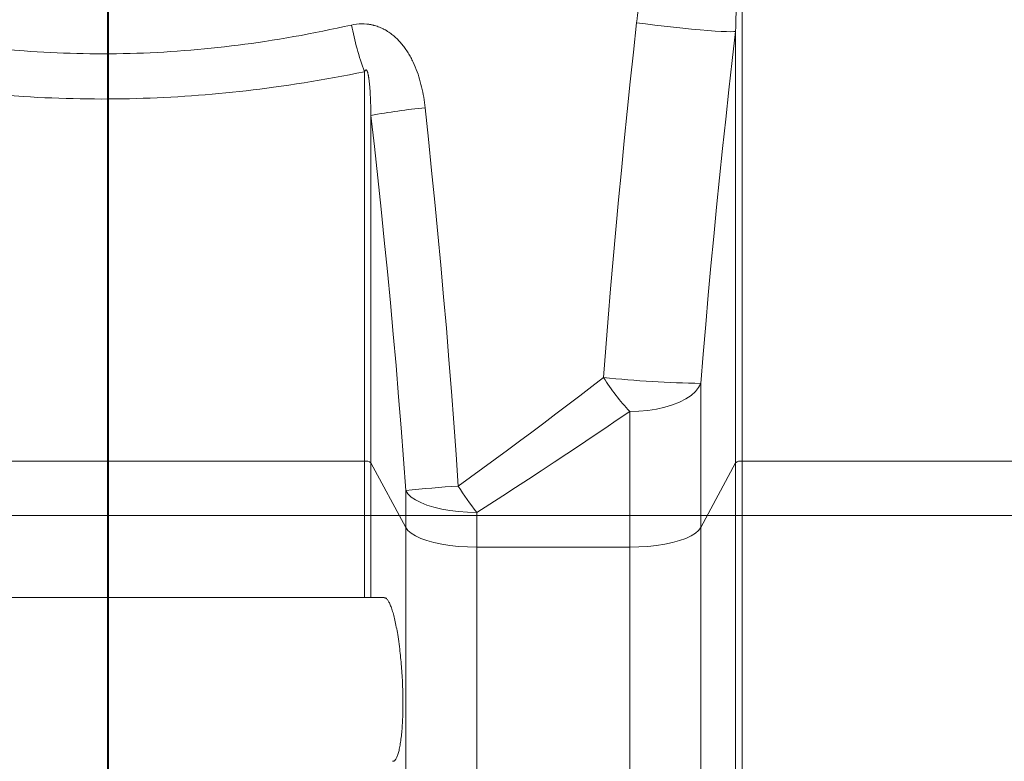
# Model space of a CAD drawing. Extents: x 193 to 943, y 26 to 526.
# Tile 132 of 256: x 357.94 to 365.44, y 113.65 to 119.31. Entities that reach past the tile are written whole.
import ezdxf
from ezdxf.lldxf.tags import DXFTag

# ---------------------------------------------------------------- set-up
doc = ezdxf.new("R2010")
doc.units = 0
doc.layers.get('0').update_dxf_attribs({"lineweight": 25})
doc.layers.add('KG4_HLS_S_____ZEICHNEN_LEER', color=7, linetype='Punkte_Nova', lineweight=40, true_color=0xadadad)
doc.layers.add('KG4_HLS_SYA', color=7, linetype='Continuous', lineweight=25)
doc.layers.add('KG4_HLS_TEXTE', color=7, linetype='Continuous', lineweight=13)
tags = doc.linetypes.add('Punkte_Nova', pattern=[4.8, 0.4, 0.2, -4, 0.2]).pattern_tags.tags
tags[10:11] = [DXFTag(74, 4), DXFTag(75, 0), DXFTag(340, '0'), DXFTag(46, 0.0), DXFTag(50, 0.0), DXFTag(44, 0.0), DXFTag(45, 0.0)]
tags[8:9] = [DXFTag(74, 4), DXFTag(75, 0), DXFTag(340, '0'), DXFTag(46, 0.0), DXFTag(50, 0.0), DXFTag(44, 0.0), DXFTag(45, 0.0)]
tags[6:7] = [DXFTag(74, 4), DXFTag(75, 0), DXFTag(340, '0'), DXFTag(46, 0.0), DXFTag(50, 0.0), DXFTag(44, 0.0), DXFTag(45, 0.0)]
tags[4:5] = [DXFTag(74, 4), DXFTag(75, 0), DXFTag(340, '0'), DXFTag(46, 0.0), DXFTag(50, 0.0), DXFTag(44, 0.0), DXFTag(45, 0.0)]
tags = doc.linetypes.add('STRICHPUNKT2', pattern=[12.7, 6.35, -3.175, 0, -3.175]).pattern_tags.tags
tags[10:11] = [DXFTag(74, 4), DXFTag(75, 0), DXFTag(340, '0'), DXFTag(46, 0.0), DXFTag(50, 0.0), DXFTag(44, 0.0), DXFTag(45, 0.0)]
tags[8:9] = [DXFTag(74, 4), DXFTag(75, 0), DXFTag(340, '0'), DXFTag(46, 0.0), DXFTag(50, 0.0), DXFTag(44, 0.0), DXFTag(45, 0.0)]
tags[6:7] = [DXFTag(74, 4), DXFTag(75, 0), DXFTag(340, '0'), DXFTag(46, 0.0), DXFTag(50, 0.0), DXFTag(44, 0.0), DXFTag(45, 0.0)]
tags[4:5] = [DXFTag(74, 4), DXFTag(75, 0), DXFTag(340, '0'), DXFTag(46, 0.0), DXFTag(50, 0.0), DXFTag(44, 0.0), DXFTag(45, 0.0)]

# ---------------------------------------------------------------- blocks, each defined once
blk = doc.blocks.new('Spline-A069HWHU7N', base_point=(360.715, 114.6221))
at = {"color": 0, "lineweight": -2}
for p, q in [((360.7174, 114.9022), (360.715, 114.9025)), ((360.7198, 114.9018), (360.7174, 114.9022)), ((360.7223, 114.9013), (360.7198, 114.9018)), ((360.7247, 114.9005), (360.7223, 114.9013)), ((360.7259, 114.9), (360.7247, 114.9005)), ((360.7272, 114.8994), (360.7259, 114.9)), ((360.7284, 114.8987), (360.7272, 114.8994)), ((360.7296, 114.898), (360.7284, 114.8987)), ((360.7327, 114.8955), (360.7296, 114.898)), ((360.7358, 114.8925), (360.7327, 114.8955)), ((360.739, 114.8887), (360.7358, 114.8925)), ((360.7421, 114.8845), (360.739, 114.8887)), ((360.7452, 114.8797), (360.7421, 114.8845)), ((360.7484, 114.8744), (360.7452, 114.8797)), ((360.7515, 114.8687), (360.7484, 114.8744)), ((360.7546, 114.8626), (360.7515, 114.8687)), ((360.7577, 114.856), (360.7546, 114.8626)), ((360.7608, 114.849), (360.7577, 114.856)), ((360.7639, 114.8416), (360.7608, 114.849)), ((360.767, 114.8337), (360.7639, 114.8416)), ((360.7701, 114.8253), (360.767, 114.8337)), ((360.7731, 114.8165), (360.7701, 114.8253)), ((360.7762, 114.8072), (360.7731, 114.8165)), ((360.7792, 114.7976), (360.7762, 114.8072)), ((360.7822, 114.7875), (360.7792, 114.7976)), ((360.7851, 114.777), (360.7822, 114.7875)), ((360.7881, 114.7662), (360.7851, 114.777)), ((360.791, 114.7549), (360.7881, 114.7662)), ((360.7939, 114.7432), (360.791, 114.7549)), ((360.7967, 114.7312), (360.7939, 114.7432)), ((360.7995, 114.7187), (360.7967, 114.7312)), ((360.8022, 114.7058), (360.7995, 114.7187)), ((360.8049, 114.6925), (360.8022, 114.7058)), ((360.8075, 114.6788), (360.8049, 114.6925)), ((360.8101, 114.6649), (360.8075, 114.6788)), ((360.8127, 114.6507), (360.8101, 114.6649)), ((360.8152, 114.6364), (360.8127, 114.6507)), ((360.8178, 114.6221), (360.8152, 114.6364))]:
    blk.add_line(p, q, dxfattribs=at)
blk = doc.blocks.new('Spline-A069HWHW7N', base_point=(360.7787, 113.656))
at = {"color": 0, "lineweight": -2}
for p, q in [((360.8205, 114.604), (360.8178, 114.6221)), ((360.8232, 114.5859), (360.8205, 114.604)), ((360.8258, 114.5676), (360.8232, 114.5859)), ((360.8284, 114.5492), (360.8258, 114.5676)), ((360.8309, 114.5304), (360.8284, 114.5492)), ((360.8334, 114.5114), (360.8309, 114.5304)), ((360.8353, 114.4954), (360.8334, 114.5114)), ((360.8371, 114.4792), (360.8353, 114.4954)), ((360.8388, 114.4628), (360.8371, 114.4792)), ((360.8405, 114.4462), (360.8388, 114.4628)), ((360.8421, 114.4295), (360.8405, 114.4462)), ((360.8437, 114.4127), (360.8421, 114.4295)), ((360.8451, 114.3957), (360.8437, 114.4127)), ((360.8465, 114.3787), (360.8451, 114.3957)), ((360.8478, 114.3616), (360.8465, 114.3787)), ((360.8491, 114.3445), (360.8478, 114.3616)), ((360.8503, 114.3273), (360.8491, 114.3445)), ((360.8513, 114.3101), (360.8503, 114.3273)), ((360.8524, 114.2928), (360.8513, 114.3101)), ((360.8533, 114.2755), (360.8524, 114.2928)), ((360.8541, 114.2582), (360.8533, 114.2755)), ((360.8549, 114.2409), (360.8541, 114.2582)), ((360.8555, 114.2236), (360.8549, 114.2409)), ((360.8561, 114.2064), (360.8555, 114.2236)), ((360.8566, 114.1892), (360.8561, 114.2064)), ((360.8571, 114.1721), (360.8566, 114.1892)), ((360.8574, 114.1551), (360.8571, 114.1721)), ((360.8577, 114.1382), (360.8574, 114.1551)), ((360.8578, 114.1214), (360.8577, 114.1382)), ((360.8579, 114.1047), (360.8578, 114.1214)), ((360.8578, 114.0714), (360.8579, 114.0879)), ((360.8579, 114.0879), (360.8579, 114.1047)), ((360.8565, 114.0068), (360.857, 114.0227)), ((360.857, 114.0227), (360.8573, 114.0387)), ((360.8573, 114.0387), (360.8576, 114.0549)), ((360.8576, 114.0549), (360.8578, 114.0714)), ((360.853, 113.931), (360.8539, 113.9457)), ((360.8539, 113.9457), (360.8547, 113.9606)), ((360.8547, 113.9606), (360.8554, 113.9758)), ((360.8554, 113.9758), (360.856, 113.9912)), ((360.856, 113.9912), (360.8565, 114.0068)), ((360.8459, 113.8483), (360.8473, 113.8613)), ((360.8473, 113.8613), (360.8486, 113.8747)), ((360.8486, 113.8747), (360.8499, 113.8883)), ((360.8499, 113.8883), (360.851, 113.9023)), ((360.851, 113.9023), (360.8521, 113.9166)), ((360.8521, 113.9166), (360.853, 113.931)), ((360.836, 113.7779), (360.8379, 113.7887)), ((360.8379, 113.7887), (360.8396, 113.7999)), ((360.8396, 113.7999), (360.8413, 113.8115)), ((360.8413, 113.8115), (360.8429, 113.8234)), ((360.8429, 113.8234), (360.8445, 113.8357)), ((360.8445, 113.8357), (360.8459, 113.8483)), ((360.8187, 113.7064), (360.8211, 113.7138)), ((360.8211, 113.7138), (360.8234, 113.7216)), ((360.8234, 113.7216), (360.8257, 113.7299)), ((360.8257, 113.7299), (360.8279, 113.7386)), ((360.8279, 113.7386), (360.83, 113.7478)), ((360.83, 113.7478), (360.8321, 113.7575)), ((360.8321, 113.7575), (360.8341, 113.7676)), ((360.8341, 113.7676), (360.836, 113.7779)), ((360.7787, 113.6562), (360.7804, 113.6561)), ((360.7804, 113.6561), (360.7821, 113.656)), ((360.7821, 113.656), (360.7839, 113.656)), ((360.7839, 113.656), (360.7856, 113.6562)), ((360.7856, 113.6562), (360.7873, 113.6565)), ((360.7873, 113.6565), (360.789, 113.657)), ((360.789, 113.657), (360.7905, 113.6577)), ((360.7905, 113.6577), (360.7919, 113.6586)), ((360.7919, 113.6586), (360.7934, 113.6597)), ((360.7934, 113.6597), (360.7948, 113.6609)), ((360.7948, 113.6609), (360.7962, 113.6624)), ((360.7962, 113.6624), (360.7977, 113.664)), ((360.7977, 113.664), (360.7991, 113.6657)), ((360.7991, 113.6657), (360.8005, 113.6676)), ((360.8005, 113.6676), (360.8032, 113.6718)), ((360.8032, 113.6718), (360.8059, 113.6766)), ((360.8059, 113.6766), (360.8086, 113.6817)), ((360.8086, 113.6817), (360.8112, 113.6872)), ((360.8112, 113.6872), (360.8137, 113.6932)), ((360.8137, 113.6932), (360.8162, 113.6996)), ((360.8162, 113.6996), (360.8187, 113.7064))]:
    blk.add_line(p, q, dxfattribs=at)
blk = doc.blocks.new('Spline-A069HY1E7N', base_point=(357.749, 119.0508))
at = {"color": 0, "lineweight": -2}
for p, q in [((360.4107, 119.2584), (360.4652, 119.2702)), ((360.0272, 119.1816), (360.0823, 119.1916)), ((360.0823, 119.1916), (360.1372, 119.2019)), ((360.1372, 119.2019), (360.192, 119.2127)), ((360.192, 119.2127), (360.2468, 119.2238)), ((360.2468, 119.2238), (360.3015, 119.2352)), ((360.3015, 119.2352), (360.3561, 119.2467)), ((360.3561, 119.2467), (360.4107, 119.2584)), ((359.55, 119.1106), (359.6013, 119.117)), ((359.6013, 119.117), (359.6526, 119.1237)), ((359.6526, 119.1237), (359.7038, 119.1306)), ((359.7038, 119.1306), (359.755, 119.1379)), ((359.755, 119.1379), (359.8061, 119.1455)), ((359.8061, 119.1455), (359.8615, 119.154)), ((359.8615, 119.154), (359.9168, 119.1628)), ((359.9168, 119.1628), (359.9721, 119.1721)), ((359.9721, 119.1721), (360.0272, 119.1816)), ((357.749, 119.0931), (357.7859, 119.0895)), ((357.7859, 119.0895), (357.8229, 119.0859)), ((357.8229, 119.0859), (357.8599, 119.0824)), ((357.8599, 119.0824), (357.8969, 119.079)), ((357.8969, 119.079), (357.9339, 119.0758)), ((357.9339, 119.0758), (357.9709, 119.0728)), ((357.9709, 119.0728), (358.0208, 119.0691)), ((358.0208, 119.0691), (358.0708, 119.0658)), ((358.0708, 119.0658), (358.1208, 119.0629)), ((358.1208, 119.0629), (358.1709, 119.0603)), ((358.1709, 119.0603), (358.221, 119.0581)), ((358.221, 119.0581), (358.2711, 119.0562)), ((358.2711, 119.0562), (358.3212, 119.0546)), ((358.3212, 119.0546), (358.3713, 119.0532)), ((358.3713, 119.0532), (358.4215, 119.0522)), ((358.4215, 119.0522), (358.4716, 119.0514)), ((358.4716, 119.0514), (358.5217, 119.0509)), ((358.5217, 119.0509), (358.5719, 119.0508)), ((358.5719, 119.0508), (358.6234, 119.051)), ((358.6234, 119.051), (358.6749, 119.0515)), ((358.6749, 119.0515), (358.7264, 119.0524)), ((358.7264, 119.0524), (358.7779, 119.0536)), ((358.7779, 119.0536), (358.8294, 119.0551)), ((358.8294, 119.0551), (358.8808, 119.0569)), ((358.8808, 119.0569), (358.9322, 119.0591)), ((358.9322, 119.0591), (358.9837, 119.0616)), ((358.9837, 119.0616), (359.035, 119.0644)), ((359.035, 119.0644), (359.0864, 119.0676)), ((359.0864, 119.0676), (359.1377, 119.0711)), ((359.1377, 119.0711), (359.189, 119.0748)), ((359.189, 119.0748), (359.2407, 119.079)), ((359.2407, 119.079), (359.2924, 119.0835)), ((359.2924, 119.0835), (359.344, 119.0883)), ((359.344, 119.0883), (359.3956, 119.0934)), ((359.3956, 119.0934), (359.4471, 119.0988)), ((359.4471, 119.0988), (359.4986, 119.1046)), ((359.4986, 119.1046), (359.55, 119.1106))]:
    blk.add_line(p, q, dxfattribs=at)
blk = doc.blocks.new('Spline-A069HY1G7N', base_point=(360.4652, 118.6398))
at = {"color": 0, "lineweight": -2}
for p, q in [((360.4652, 119.2702), (360.4848, 119.2741)), ((360.4848, 119.2741), (360.5044, 119.277)), ((360.5044, 119.277), (360.5241, 119.2788)), ((360.5241, 119.2788), (360.5438, 119.2795)), ((360.5438, 119.2795), (360.5635, 119.2792)), ((360.5635, 119.2792), (360.5833, 119.2777)), ((360.5833, 119.2777), (360.5882, 119.2772)), ((360.5882, 119.2772), (360.5932, 119.2766)), ((360.5932, 119.2766), (360.5981, 119.2759)), ((360.5981, 119.2759), (360.6031, 119.2751)), ((360.6031, 119.2751), (360.608, 119.2743)), ((360.608, 119.2743), (360.6129, 119.2734)), ((360.6129, 119.2734), (360.6177, 119.2724)), ((360.6177, 119.2724), (360.6226, 119.2714)), ((360.6226, 119.2714), (360.6274, 119.2703)), ((360.6274, 119.2703), (360.6322, 119.2691)), ((360.6322, 119.2691), (360.637, 119.2679)), ((360.637, 119.2679), (360.6417, 119.2666)), ((360.6417, 119.2666), (360.6512, 119.2638)), ((360.6512, 119.2638), (360.6605, 119.2608)), ((360.6605, 119.2608), (360.6698, 119.2575)), ((360.6698, 119.2575), (360.679, 119.2539)), ((360.679, 119.2539), (360.6881, 119.2501)), ((360.6881, 119.2501), (360.6972, 119.2461)), ((360.6972, 119.2461), (360.7016, 119.2439)), ((360.7016, 119.2439), (360.7061, 119.2418)), ((360.7061, 119.2418), (360.7106, 119.2395)), ((360.7106, 119.2395), (360.715, 119.2372)), ((360.715, 119.2372), (360.7194, 119.2348)), ((360.7194, 119.2348), (360.7237, 119.2324)), ((360.7237, 119.2324), (360.7281, 119.2299)), ((360.7281, 119.2299), (360.7324, 119.2273)), ((360.7324, 119.2273), (360.7366, 119.2247)), ((360.7366, 119.2247), (360.7408, 119.2221)), ((360.7408, 119.2221), (360.745, 119.2194)), ((360.745, 119.2194), (360.7492, 119.2167)), ((360.7492, 119.2167), (360.7573, 119.2111)), ((360.7573, 119.2111), (360.7654, 119.2052)), ((360.7654, 119.2052), (360.7733, 119.1993)), ((360.7733, 119.1993), (360.7811, 119.1931)), ((360.7811, 119.1931), (360.7887, 119.1867)), ((360.7887, 119.1867), (360.7962, 119.1802)), ((360.7962, 119.1802), (360.8036, 119.1735)), ((360.8036, 119.1735), (360.8108, 119.1666)), ((360.8108, 119.1666), (360.8179, 119.1595)), ((360.8179, 119.1595), (360.8249, 119.1523)), ((360.8249, 119.1523), (360.8318, 119.145)), ((360.8318, 119.145), (360.8384, 119.1376)), ((360.8384, 119.1376), (360.845, 119.13)), ((360.845, 119.13), (360.8513, 119.1224)), ((360.8513, 119.1224), (360.8576, 119.1146)), ((360.8576, 119.1146), (360.8636, 119.1067)), ((360.8636, 119.1067), (360.8696, 119.0988)), ((360.8696, 119.0988), (360.8754, 119.0907)), ((360.8754, 119.0907), (360.8811, 119.0825)), ((360.8811, 119.0825), (360.8866, 119.0743)), ((360.8866, 119.0743), (360.892, 119.066)), ((360.892, 119.066), (360.8973, 119.0575)), ((360.8973, 119.0575), (360.9025, 119.049)), ((360.9025, 119.049), (360.9075, 119.0404)), ((360.9075, 119.0404), (360.9125, 119.0317)), ((360.9125, 119.0317), (360.9173, 119.0229)), ((360.9173, 119.0229), (360.922, 119.0141)), ((360.922, 119.0141), (360.9266, 119.0052)), ((360.9266, 119.0052), (360.9311, 118.9962)), ((360.9311, 118.9962), (360.9354, 118.9871)), ((360.9354, 118.9871), (360.9438, 118.9688)), ((360.9438, 118.9688), (360.9517, 118.9504)), ((360.9517, 118.9504), (360.9591, 118.9318)), ((360.9591, 118.9318), (360.9662, 118.9131)), ((360.9662, 118.9131), (360.9728, 118.8943)), ((360.9728, 118.8943), (360.979, 118.8754)), ((360.979, 118.8754), (360.9848, 118.8563)), ((360.9848, 118.8563), (360.9903, 118.8371)), ((360.9903, 118.8371), (360.9954, 118.8178)), ((360.9954, 118.8178), (361.0001, 118.7984)), ((361.0001, 118.7984), (361.0045, 118.7789)), ((361.0045, 118.7789), (361.0086, 118.7593)), ((361.0086, 118.7593), (361.0124, 118.7396)), ((361.0124, 118.7396), (361.0159, 118.7197)), ((361.0159, 118.7197), (361.0191, 118.6999)), ((361.0191, 118.6999), (361.0219, 118.6799)), ((361.0219, 118.6799), (361.0245, 118.6599)), ((361.0245, 118.6599), (361.0268, 118.6398))]:
    blk.add_line(p, q, dxfattribs=at)
blk = doc.blocks.new('Spline-A069HY1I7N', base_point=(361.0268, 115.754))
at = {"color": 0, "lineweight": -2}
for p, q in [((361.0268, 118.6398), (361.0521, 118.3998)), ((361.0521, 118.3998), (361.0768, 118.1596)), ((361.0768, 118.1596), (361.1007, 117.9194)), ((361.1007, 117.9194), (361.124, 117.6791)), ((361.124, 117.6791), (361.1464, 117.4388)), ((361.1464, 117.4388), (361.1681, 117.1983)), ((361.1681, 117.1983), (361.1889, 116.9578)), ((361.1889, 116.9578), (361.2089, 116.7173)), ((361.2089, 116.7173), (361.2279, 116.4766)), ((361.2279, 116.4766), (361.2459, 116.2358)), ((361.2459, 116.2358), (361.2629, 115.995)), ((361.2629, 115.995), (361.2788, 115.754))]:
    blk.add_line(p, q, dxfattribs=at)
blk = doc.blocks.new('Spline-A069HY1K7N', base_point=(361.2788, 115.754))
at = {"color": 0, "lineweight": -2}
for p, q in [((362.2966, 116.5124), (362.3872, 116.5818)), ((362.2058, 116.443), (362.2966, 116.5124)), ((362.1147, 116.3736), (362.2058, 116.443)), ((362.0233, 116.3042), (362.1147, 116.3736)), ((361.9316, 116.235), (362.0233, 116.3042)), ((361.8395, 116.1658), (361.9316, 116.235)), ((361.747, 116.0967), (361.8395, 116.1658)), ((361.6542, 116.0278), (361.747, 116.0967)), ((361.561, 115.959), (361.6542, 116.0278)), ((361.3734, 115.8221), (361.4674, 115.8904)), ((361.4674, 115.8904), (361.561, 115.959)), ((361.2788, 115.754), (361.3734, 115.8221))]:
    blk.add_line(p, q, dxfattribs=at)
blk = doc.blocks.new('Spline-A069HY1M7N', base_point=(362.3871, 116.5818))
at = {"color": 0, "lineweight": -2}
for p, q in [((362.6149, 119.0624), (362.6392, 119.2875)), ((362.5911, 118.8372), (362.6149, 119.0624)), ((362.5679, 118.612), (362.5911, 118.8372)), ((362.5452, 118.3867), (362.5679, 118.612)), ((362.5231, 118.1614), (362.5452, 118.3867)), ((362.5016, 117.9359), (362.5231, 118.1614)), ((362.4808, 117.7105), (362.5016, 117.9359)), ((362.4606, 117.4849), (362.4808, 117.7105)), ((362.4411, 117.2593), (362.4606, 117.4849)), ((362.4224, 117.0335), (362.4411, 117.2593)), ((362.4044, 116.8077), (362.4224, 117.0335)), ((362.3872, 116.5818), (362.4044, 116.8077))]:
    blk.add_line(p, q, dxfattribs=at)
blk = doc.blocks.new('Spline-A069HY1O7N', base_point=(362.6392, 119.2875))
at = {"color": 0, "lineweight": -2}
for p, q in [((362.8604, 119.9234), (362.8766, 119.9476)), ((362.815, 119.8484), (362.8296, 119.8738)), ((362.8296, 119.8738), (362.8447, 119.8988)), ((362.8447, 119.8988), (362.8604, 119.9234)), ((362.781, 119.7834), (362.7876, 119.7966)), ((362.7876, 119.7966), (362.801, 119.8227)), ((362.801, 119.8227), (362.815, 119.8484)), ((362.7447, 119.7025), (362.7504, 119.7161)), ((362.7504, 119.7161), (362.7562, 119.7297)), ((362.7562, 119.7297), (362.7622, 119.7433)), ((362.7622, 119.7433), (362.7684, 119.7567)), ((362.7684, 119.7567), (362.7746, 119.7701)), ((362.7746, 119.7701), (362.781, 119.7834)), ((362.7182, 119.6335), (362.7232, 119.6474)), ((362.7232, 119.6474), (362.7284, 119.6612)), ((362.7284, 119.6612), (362.7337, 119.675)), ((362.7337, 119.675), (362.7391, 119.6888)), ((362.7391, 119.6888), (362.7447, 119.7025)), ((362.6911, 119.5493), (362.6996, 119.5775)), ((362.6996, 119.5775), (362.7087, 119.6056)), ((362.7087, 119.6056), (362.7182, 119.6335)), ((362.6689, 119.4636), (362.6758, 119.4923)), ((362.6758, 119.4923), (362.6832, 119.5209)), ((362.6832, 119.5209), (362.6911, 119.5493)), ((362.6568, 119.4055), (362.6626, 119.4346)), ((362.6626, 119.4346), (362.6689, 119.4636)), ((362.6428, 119.3172), (362.6469, 119.3469)), ((362.6469, 119.3469), (362.6516, 119.3763)), ((362.6516, 119.3763), (362.6568, 119.4055)), ((362.6392, 119.2875), (362.6428, 119.3172))]:
    blk.add_line(p, q, dxfattribs=at)
blk = doc.blocks.new('Polylinie-A069HYFM7N', base_point=(362.6392, 119.2196))
at = {"color": 0, "lineweight": -2}
for p, q in [((362.7069, 119.2786), (362.6392, 119.2875)), ((362.7772, 119.2698), (362.7069, 119.2786)), ((362.8487, 119.2614), (362.7772, 119.2698)), ((362.9203, 119.2534), (362.8487, 119.2614)), ((362.9907, 119.246), (362.9203, 119.2534)), ((363.0587, 119.2393), (362.9907, 119.246)), ((363.1232, 119.2335), (363.0587, 119.2393)), ((363.1829, 119.2285), (363.1232, 119.2335)), ((363.237, 119.2246), (363.1829, 119.2285)), ((363.2845, 119.2218), (363.237, 119.2246)), ((363.3245, 119.2201), (363.2845, 119.2218)), ((363.3564, 119.2196), (363.3245, 119.2201)), ((363.3796, 119.2202), (363.3564, 119.2196)), ((363.3937, 119.222), (363.3796, 119.2202))]:
    blk.add_line(p, q, dxfattribs=at)
blk = doc.blocks.new('Spline-A069HYFO7N', base_point=(363.3937, 119.222))
at = {"color": 0, "lineweight": -2}
for p, q in [((363.4116, 119.5871), (363.409, 119.555)), ((363.4145, 119.619), (363.4116, 119.5871)), ((363.4043, 119.49), (363.4023, 119.4571)), ((363.4065, 119.5226), (363.4043, 119.49)), ((363.409, 119.555), (363.4065, 119.5226)), ((363.4005, 119.4241), (363.3989, 119.3909)), ((363.4023, 119.4571), (363.4005, 119.4241)), ((363.3975, 119.3575), (363.3962, 119.3239)), ((363.3989, 119.3909), (363.3975, 119.3575)), ((363.3952, 119.2901), (363.3944, 119.2561)), ((363.3962, 119.3239), (363.3952, 119.2901)), ((363.3944, 119.2561), (363.3937, 119.222))]:
    blk.add_line(p, q, dxfattribs=at)
blk = doc.blocks.new('Spline-A069HYFS7N', base_point=(363.1285, 116.5369))
at = {"color": 0, "lineweight": -2}
for p, q in [((363.3937, 119.222), (363.3682, 118.9986)), ((363.3682, 118.9986), (363.3432, 118.7752)), ((363.3432, 118.7752), (363.3188, 118.5517)), ((363.3188, 118.5517), (363.2949, 118.3281)), ((363.2949, 118.3281), (363.2717, 118.1045)), ((363.2717, 118.1045), (363.2491, 117.8808)), ((363.2491, 117.8808), (363.2271, 117.657)), ((363.2271, 117.657), (363.2059, 117.4332)), ((363.2059, 117.4332), (363.1854, 117.2092)), ((363.1854, 117.2092), (363.1656, 116.9852)), ((363.1656, 116.9852), (363.1466, 116.7611)), ((363.1466, 116.7611), (363.1285, 116.5369))]:
    blk.add_line(p, q, dxfattribs=at)
blk = doc.blocks.new('Kreis-A069HYFU7N', base_point=(362.3871, 116.5369))
at = {"color": 0, "lineweight": -2}
blk.add_ellipse((363.2727, 125.0468), major_axis=(-0.8855, -8.4649), ratio=1, start_param=0, end_param=0.087287, dxfattribs=at)
blk = doc.blocks.new('Kreis-A069HYGG7N', base_point=(362.3871, 116.3229))
at = {"color": 0, "lineweight": -2}
blk.add_ellipse((363.8822, 117.5281), major_axis=(-1.4951, -0.9463), ratio=1, start_param=0, end_param=0.185075, dxfattribs=at)
blk = doc.blocks.new('Polylinie-A069HYGI7N', base_point=(362.5868, 116.3229))
at = {"color": 0, "lineweight": -2}
for p, q in [((363.112, 116.505), (363.0871, 116.4743)), ((363.1285, 116.5369), (363.112, 116.505)), ((363.0137, 116.4186), (362.9664, 116.3944)), ((363.0542, 116.4453), (363.0137, 116.4186)), ((363.0871, 116.4743), (363.0542, 116.4453)), ((362.7912, 116.3414), (362.725, 116.3312)), ((362.8542, 116.3556), (362.7912, 116.3414)), ((362.9129, 116.3733), (362.8542, 116.3556)), ((362.9664, 116.3944), (362.9129, 116.3733)), ((362.6565, 116.325), (362.5868, 116.3229)), ((362.725, 116.3312), (362.6565, 116.325))]:
    blk.add_line(p, q, dxfattribs=at)
blk = doc.blocks.new('Kreis-A069HYGO7N', base_point=(363.3937, 115.9313))
at = {"color": 0, "lineweight": -2}
blk.add_ellipse((363.4343, 115.8799), major_axis=(0.0086, 0.065), ratio=1, start_param=0, end_param=0.800424, dxfattribs=at)
blk = doc.blocks.new('Spline-A069HYGQ7N', base_point=(361.4206, 115.5535))
at = {"color": 0, "lineweight": -2}
for p, q in [((362.5868, 116.3229), (362.4914, 116.2582)), ((362.3957, 116.1936), (362.2997, 116.129)), ((362.4914, 116.2582), (362.3957, 116.1936)), ((362.2997, 116.129), (362.2034, 116.0645)), ((362.2034, 116.0645), (362.1068, 116)), ((362.1068, 116), (362.0098, 115.9357)), ((362.0098, 115.9357), (361.9126, 115.8715)), ((361.9126, 115.8715), (361.815, 115.8074)), ((361.717, 115.7436), (361.6186, 115.6799)), ((361.815, 115.8074), (361.717, 115.7436)), ((361.6186, 115.6799), (361.5198, 115.6166)), ((361.5198, 115.6166), (361.4206, 115.5534))]:
    blk.add_line(p, q, dxfattribs=at)
blk = doc.blocks.new('Kreis-A069HYGS7N', base_point=(361.2788, 115.5535))
at = {"color": 0, "lineweight": -2}
blk.add_ellipse((363.3849, 117.092), major_axis=(-2.1061, -1.338), ratio=1, start_param=0, end_param=0.09848, dxfattribs=at)
blk = doc.blocks.new('Polylinie-A069HYGU7N', base_point=(362.5868, 115.2885))
at = {"color": 0, "lineweight": -2}
for p, q in [((363.112, 115.4154), (363.1285, 115.4377)), ((363.0137, 115.3552), (363.0542, 115.3739)), ((363.0542, 115.3739), (363.0871, 115.394)), ((363.0871, 115.394), (363.112, 115.4154)), ((362.5868, 115.2885), (362.6565, 115.29)), ((362.6565, 115.29), (362.725, 115.2943)), ((362.725, 115.2943), (362.7912, 115.3015)), ((362.7912, 115.3015), (362.8542, 115.3113)), ((362.8542, 115.3113), (362.9129, 115.3237)), ((362.9129, 115.3237), (362.9664, 115.3384)), ((362.9664, 115.3384), (363.0137, 115.3552))]:
    blk.add_line(p, q, dxfattribs=at)
blk = doc.blocks.new('Spline-A069HYGY7N', base_point=(357.749, 118.7061))
at = {"color": 0, "lineweight": -2}
for p, q in [((360.4498, 118.8911), (360.3923, 118.8802)), ((360.5071, 118.9021), (360.4498, 118.8911)), ((360.5645, 118.9132), (360.5071, 118.9021)), ((359.9875, 118.8119), (359.9292, 118.8035)), ((360.0457, 118.8206), (359.9875, 118.8119)), ((360.1038, 118.8297), (360.0457, 118.8206)), ((360.1618, 118.8391), (360.1038, 118.8297)), ((360.2197, 118.8489), (360.1618, 118.8391)), ((360.2773, 118.859), (360.2197, 118.8489)), ((360.3349, 118.8695), (360.2773, 118.859)), ((360.3923, 118.8802), (360.3349, 118.8695)), ((357.7851, 118.7395), (357.749, 118.7426)), ((357.8213, 118.7364), (357.7851, 118.7395)), ((359.3514, 118.7387), (359.2992, 118.7345)), ((359.4035, 118.7431), (359.3514, 118.7387)), ((359.4557, 118.7478), (359.4035, 118.7431)), ((359.5077, 118.7529), (359.4557, 118.7478)), ((359.5598, 118.7581), (359.5077, 118.7529)), ((359.6117, 118.7637), (359.5598, 118.7581)), ((359.6637, 118.7695), (359.6117, 118.7637)), ((359.7155, 118.7756), (359.6637, 118.7695)), ((359.7674, 118.782), (359.7155, 118.7756)), ((359.8191, 118.7886), (359.7674, 118.782)), ((359.8709, 118.7955), (359.8191, 118.7886)), ((359.9292, 118.8035), (359.8709, 118.7955)), ((357.8575, 118.7334), (357.8213, 118.7364)), ((357.8936, 118.7305), (357.8575, 118.7334)), ((357.9298, 118.7277), (357.8936, 118.7305)), ((357.9661, 118.7252), (357.9298, 118.7277)), ((358.0199, 118.7217), (357.9661, 118.7252)), ((358.0738, 118.7187), (358.0199, 118.7217)), ((358.1277, 118.716), (358.0738, 118.7187)), ((358.1817, 118.7138), (358.1277, 118.716)), ((358.2357, 118.7118), (358.1817, 118.7138)), ((358.2897, 118.7102), (358.2357, 118.7118)), ((358.3437, 118.7088), (358.2897, 118.7102)), ((358.3977, 118.7077), (358.3437, 118.7088)), ((358.4517, 118.7069), (358.3977, 118.7077)), ((358.5057, 118.7064), (358.4517, 118.7069)), ((358.5598, 118.7061), (358.5057, 118.7064)), ((358.6138, 118.7062), (358.5598, 118.7061)), ((358.6666, 118.7066), (358.6138, 118.7062)), ((358.7195, 118.7073), (358.6666, 118.7066)), ((358.7723, 118.7083), (358.7195, 118.7073)), ((358.8251, 118.7097), (358.7723, 118.7083)), ((358.8779, 118.7113), (358.8251, 118.7097)), ((358.9307, 118.7132), (358.8779, 118.7113)), ((358.9835, 118.7153), (358.9307, 118.7132)), ((359.0362, 118.7178), (358.9835, 118.7153)), ((359.0889, 118.7206), (359.0362, 118.7178)), ((359.1416, 118.7236), (359.0889, 118.7206)), ((359.1943, 118.727), (359.1416, 118.7236)), ((359.2469, 118.7306), (359.1943, 118.727)), ((359.2992, 118.7345), (359.2469, 118.7306))]:
    blk.add_line(p, q, dxfattribs=at)
blk = doc.blocks.new('Kreis-A069HYH07N', base_point=(360.4652, 118.9132))
at = {"color": 0, "lineweight": -2}
blk.add_ellipse((362.9761, 119.7759), major_axis=(-2.5108, -0.5057), ratio=1, start_param=0, end_param=0.144791, dxfattribs=at)
blk = doc.blocks.new('Kreis-A069HYH87N', base_point=(360.6137, 118.581))
at = {"color": 0, "lineweight": -2}
blk.add_ellipse((361.5534, 113.4621), major_axis=(-0.5266, 5.1777), ratio=1, start_param=0, end_param=0.08019, dxfattribs=at)
blk = doc.blocks.new('Spline-A069HYHA7N', base_point=(360.6137, 115.7192))
at = {"color": 0, "lineweight": -2}
for p, q in [((360.6403, 118.343), (360.6137, 118.581)), ((360.6662, 118.1049), (360.6403, 118.343)), ((360.6914, 117.8667), (360.6662, 118.1049)), ((360.7158, 117.6284), (360.6914, 117.8667)), ((360.7395, 117.3901), (360.7158, 117.6284)), ((360.7623, 117.1517), (360.7395, 117.3901)), ((360.7842, 116.9132), (360.7623, 117.1517)), ((360.8052, 116.6746), (360.7842, 116.9132)), ((360.8252, 116.4359), (360.8052, 116.6746)), ((360.8442, 116.1971), (360.8252, 116.4359)), ((360.8621, 115.9582), (360.8442, 116.1971)), ((360.8789, 115.7192), (360.8621, 115.9582))]:
    blk.add_line(p, q, dxfattribs=at)
blk = doc.blocks.new('Kreis-A069HYHC7N', base_point=(360.8789, 115.7192))
at = {"color": 0, "lineweight": -2}
blk.add_ellipse((361.766, 107.8481), major_axis=(-0.4872, 7.9059), ratio=1, start_param=0, end_param=0.050682, dxfattribs=at)
blk = doc.blocks.new('Polylinie-A069HYHE7N', base_point=(360.8789, 115.5535))
at = {"color": 0, "lineweight": -2}
for p, q in [((360.8954, 115.6945), (360.8789, 115.7192)), ((360.9203, 115.6707), (360.8954, 115.6945)), ((360.9532, 115.6483), (360.9203, 115.6707)), ((360.9937, 115.6276), (360.9532, 115.6483)), ((361.041, 115.6089), (360.9937, 115.6276)), ((361.0945, 115.5925), (361.041, 115.6089)), ((361.1532, 115.5788), (361.0945, 115.5925)), ((361.2162, 115.5678), (361.1532, 115.5788)), ((361.2825, 115.5599), (361.2162, 115.5678)), ((361.351, 115.5551), (361.2825, 115.5599)), ((361.4206, 115.5534), (361.351, 115.5551))]:
    blk.add_line(p, q, dxfattribs=at)
blk = doc.blocks.new('Spline-A069HYHG7N', base_point=(360.5645, 118.581))
at = {"color": 0, "lineweight": -2}
for p, q in [((360.5652, 118.9149), (360.5645, 118.9132)), ((360.5659, 118.9166), (360.5652, 118.9149)), ((360.5667, 118.9183), (360.5659, 118.9166)), ((360.5676, 118.9199), (360.5667, 118.9183)), ((360.5685, 118.9215), (360.5676, 118.9199)), ((360.5696, 118.923), (360.5685, 118.9215)), ((360.5701, 118.9238), (360.5696, 118.923)), ((360.5707, 118.9245), (360.5701, 118.9238)), ((360.5713, 118.9252), (360.5707, 118.9245)), ((360.572, 118.9259), (360.5713, 118.9252)), ((360.5728, 118.9265), (360.572, 118.9259)), ((360.5736, 118.927), (360.5728, 118.9265)), ((360.574, 118.9273), (360.5736, 118.927)), ((360.5745, 118.9275), (360.574, 118.9273)), ((360.575, 118.9276), (360.5745, 118.9275)), ((360.5755, 118.9277), (360.575, 118.9276)), ((360.5761, 118.9278), (360.5755, 118.9277)), ((360.5766, 118.9278), (360.5761, 118.9278)), ((360.5772, 118.9277), (360.5766, 118.9278)), ((360.5778, 118.9276), (360.5772, 118.9277)), ((360.5783, 118.9274), (360.5778, 118.9276)), ((360.5789, 118.9271), (360.5783, 118.9274)), ((360.5794, 118.9268), (360.5789, 118.9271)), ((360.5798, 118.9264), (360.5794, 118.9268)), ((360.5803, 118.9261), (360.5798, 118.9264)), ((360.5807, 118.9257), (360.5803, 118.9261)), ((360.5811, 118.9252), (360.5807, 118.9257)), ((360.5815, 118.9248), (360.5811, 118.9252)), ((360.5818, 118.9244), (360.5815, 118.9248)), ((360.5822, 118.9239), (360.5818, 118.9244)), ((360.5825, 118.9235), (360.5822, 118.9239)), ((360.5828, 118.923), (360.5825, 118.9235)), ((360.5831, 118.9226), (360.5828, 118.923)), ((360.5834, 118.9221), (360.5831, 118.9226)), ((360.5836, 118.9217), (360.5834, 118.9221)), ((360.5839, 118.9212), (360.5836, 118.9217)), ((360.5844, 118.9202), (360.5839, 118.9212)), ((360.5849, 118.9193), (360.5844, 118.9202)), ((360.5853, 118.9184), (360.5849, 118.9193)), ((360.5858, 118.9174), (360.5853, 118.9184)), ((360.5862, 118.9164), (360.5858, 118.9174)), ((360.5866, 118.9155), (360.5862, 118.9164)), ((360.5873, 118.9136), (360.5866, 118.9155)), ((360.588, 118.9116), (360.5873, 118.9136)), ((360.5886, 118.9097), (360.588, 118.9116)), ((360.5892, 118.9077), (360.5886, 118.9097)), ((360.5898, 118.9058), (360.5892, 118.9077)), ((360.5903, 118.9039), (360.5898, 118.9058)), ((360.5913, 118.9), (360.5903, 118.9039)), ((360.5922, 118.8961), (360.5913, 118.9)), ((360.5931, 118.8923), (360.5922, 118.8961)), ((360.5939, 118.8884), (360.5931, 118.8923)), ((360.5946, 118.8846), (360.5939, 118.8884)), ((360.5953, 118.8807), (360.5946, 118.8846)), ((360.596, 118.8769), (360.5953, 118.8807)), ((360.5966, 118.8731), (360.596, 118.8769)), ((360.5972, 118.8692), (360.5966, 118.8731)), ((360.5978, 118.8654), (360.5972, 118.8692)), ((360.5983, 118.8615), (360.5978, 118.8654)), ((360.5989, 118.8577), (360.5983, 118.8615)), ((360.5999, 118.85), (360.5989, 118.8577)), ((360.6008, 118.8424), (360.5999, 118.85)), ((360.6016, 118.8347), (360.6008, 118.8424)), ((360.6024, 118.827), (360.6016, 118.8347)), ((360.6032, 118.8194), (360.6024, 118.827)), ((360.6039, 118.8117), (360.6032, 118.8194)), ((360.6045, 118.804), (360.6039, 118.8117)), ((360.6051, 118.7964), (360.6045, 118.804)), ((360.6057, 118.7887), (360.6051, 118.7964)), ((360.6063, 118.7811), (360.6057, 118.7887)), ((360.6068, 118.7734), (360.6063, 118.7811)), ((360.6073, 118.7657), (360.6068, 118.7734)), ((360.6082, 118.7504), (360.6073, 118.7657)), ((360.609, 118.735), (360.6082, 118.7504)), ((360.6098, 118.7197), (360.609, 118.735)), ((360.6104, 118.7043), (360.6098, 118.7197)), ((360.611, 118.6889), (360.6104, 118.7043)), ((360.6116, 118.6736), (360.611, 118.6889)), ((360.612, 118.6582), (360.6116, 118.6736)), ((360.6125, 118.6428), (360.612, 118.6582)), ((360.6129, 118.6273), (360.6125, 118.6428)), ((360.6132, 118.6119), (360.6129, 118.6273)), ((360.6135, 118.5965), (360.6132, 118.6119)), ((360.6137, 118.581), (360.6135, 118.5965))]:
    blk.add_line(p, q, dxfattribs=at)
blk = doc.blocks.new('Polylinie-A069HYHI7N', base_point=(360.8789, 115.2885))
at = {"color": 0, "lineweight": -2}
for p, q in [((360.8789, 115.4377), (360.8954, 115.4154)), ((360.8954, 115.4154), (360.9203, 115.394)), ((360.9203, 115.394), (360.9532, 115.3739)), ((360.9532, 115.3739), (360.9937, 115.3552)), ((360.9937, 115.3552), (361.041, 115.3384)), ((361.041, 115.3384), (361.0945, 115.3237)), ((361.0945, 115.3237), (361.1532, 115.3113)), ((361.1532, 115.3113), (361.2162, 115.3015)), ((361.2162, 115.3015), (361.2825, 115.2943)), ((361.2825, 115.2943), (361.351, 115.29)), ((361.351, 115.29), (361.4206, 115.2885))]:
    blk.add_line(p, q, dxfattribs=at)
blk = doc.blocks.new('Kreis-A069HYHW7N', base_point=(360.5645, 115.9313))
at = {"color": 0, "lineweight": -2}
blk.add_ellipse((360.5731, 115.8799), major_axis=(0.0406, 0.0514), ratio=1, start_param=0, end_param=0.800424, dxfattribs=at)

msp = doc.modelspace()

# ---------------------------------------------------------------- linework, layer by layer
at = {"layer": 'KG4_HLS_S_____ZEICHNEN_LEER', "ltscale": 0.4}
msp.add_line((358.609, 123.3155), (358.609, 107.3259), dxfattribs=at)
at = {"layer": 'KG4_HLS_SYA', "color": 8, "linetype": 'Continuous', "lineweight": 9, "ltscale": 0.13, "true_color": 0x808080}
for p, q in [((363.4429, 119.6255), (363.4429, 115.9449)), ((363.3937, 115.9313), (363.3937, 119.222)), ((360.5645, 115.9449), (360.5645, 118.9132)), ((360.6137, 118.581), (360.6137, 115.9313)), ((363.1285, 116.5369), (363.1285, 115.4377)), ((362.5868, 115.2885), (362.5868, 116.3229)), ((360.5645, 115.9449), (357.749, 115.9449)), ((360.5645, 114.904), (360.5645, 115.9449)), ((360.8789, 115.4377), (360.6137, 115.9313)), ((360.6137, 115.9313), (360.6137, 114.904)), ((363.3937, 115.9313), (363.1285, 115.4377)), ((363.3937, 111.6743), (363.3937, 115.9313)), ((366.6895, 115.9449), (363.4429, 115.9449)), ((363.4429, 115.9449), (363.4429, 111.6702)), ((360.8789, 115.4377), (360.8789, 115.7192)), ((361.4206, 115.5534), (361.4206, 115.2885)), ((360.8789, 111.5577), (360.8789, 115.4377)), ((363.1285, 115.4377), (363.1285, 111.679)), ((362.5868, 115.2885), (361.4206, 115.2885)), ((361.4206, 115.2885), (361.4206, 111.5577)), ((362.5868, 111.5577), (362.5868, 115.2885)), ((357.6584, 114.904), (360.715, 114.904))]:
    msp.add_line(p, q, dxfattribs=at)
at = {"layer": 'KG4_HLS_TEXTE', "color": 8, "linetype": 'STRICHPUNKT2', "lineweight": 9, "ltscale": 0.13, "true_color": 0x808080}
msp.add_line((283.5156, 115.529), (424.3787, 115.529), dxfattribs=at)

# ---------------------------------------------------------------- block references
at = {"layer": 'KG4_HLS_SYA', "color": 8, "linetype": 'Continuous', "lineweight": 9, "ltscale": 0.13, "true_color": 0x808080}
for name, p in [('Spline-A069HY1O7N', (362.6392, 119.2875)), ('Spline-A069HYFO7N', (363.3937, 119.222)), ('Spline-A069HY1E7N', (357.749, 119.0508)), ('Spline-A069HY1G7N', (360.4652, 118.6398)), ('Kreis-A069HYH07N', (360.4652, 118.9132)), ('Spline-A069HY1M7N', (362.3871, 116.5818)), ('Polylinie-A069HYFM7N', (362.6392, 119.2196)), ('Spline-A069HYFS7N', (363.1285, 116.5369)), ('Spline-A069HYGY7N', (357.749, 118.7061)), ('Spline-A069HYHG7N', (360.5645, 118.581)), ('Kreis-A069HYH87N', (360.6137, 118.581)), ('Spline-A069HY1I7N', (361.0268, 115.754)), ('Spline-A069HYHA7N', (360.6137, 115.7192)), ('Spline-A069HY1K7N', (361.2788, 115.754)), ('Kreis-A069HYFU7N', (362.3871, 116.5369)), ('Kreis-A069HYGG7N', (362.3871, 116.3229)), ('Polylinie-A069HYGI7N', (362.5868, 116.3229)), ('Spline-A069HYGQ7N', (361.4206, 115.5535)), ('Kreis-A069HYHW7N', (360.5645, 115.9313)), ('Kreis-A069HYGO7N', (363.3937, 115.9313)), ('Kreis-A069HYHC7N', (360.8789, 115.7192)), ('Kreis-A069HYGS7N', (361.2788, 115.5535)), ('Polylinie-A069HYHE7N', (360.8789, 115.5535)), ('Polylinie-A069HYHI7N', (360.8789, 115.2885)), ('Polylinie-A069HYGU7N', (362.5868, 115.2885)), ('Spline-A069HWHU7N', (360.715, 114.6221)), ('Spline-A069HWHW7N', (360.7787, 113.656))]:
    msp.add_blockref(name, p, dxfattribs=at)

doc.saveas('drawing.dxf')
